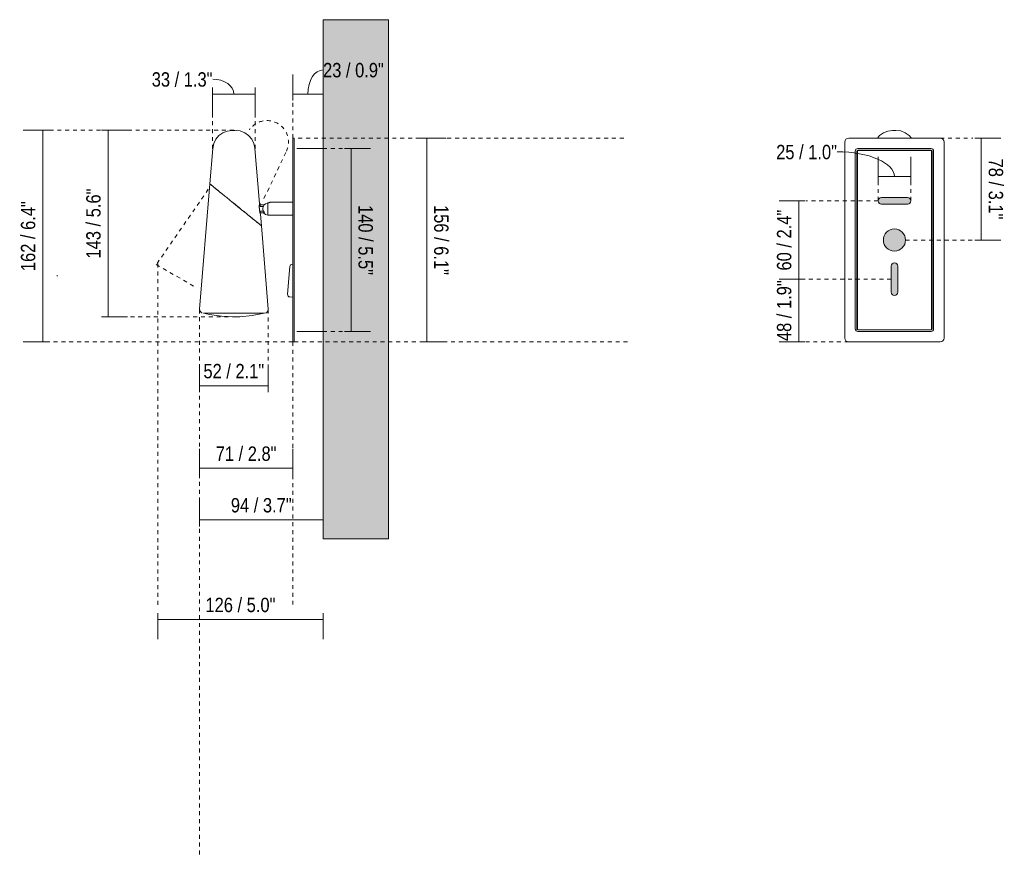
# Model space of a CAD drawing. Header units: millimetres. Extents: x -6779 to -4904, y -1192 to 6779.
# Tile 3 of 4: x -5658 to -4904, y -194 to 448. Entities that reach past the tile are written whole.
import ezdxf

# ---------------------------------------------------------------- set-up
doc = ezdxf.new("R2010")
doc.units = ezdxf.units.MM
doc.linetypes.add('Dash', pattern=[6, 3, -3])
doc.layers.add('A-ANNO-DIMS', color=7, linetype='Dash', lineweight=9, true_color=0xd2d2d2)
for name, color, linetype, lineweight in [('A-ANNO-DIMS-5', 7, 'Continuous', 9), ('A-DETL-GENF', 7, 'Continuous', 9), ('A-WALL', 7, 'Continuous', 9), ('E-LITE-EQPM', 7, 'Continuous', 20)]:
    doc.layers.add(name, color=color, linetype=linetype, lineweight=lineweight)
doc.styles.add('Arial Narrow', font='ARIALN.TTF', dxfattribs={"height": 11})
doc.dimstyles.new('FARO_-_2_2mm_Arial_Narrow_mm_Inch_Left', dxfattribs={"dimscale": 304.8, "dimtxt": 11.257741, "dimasz": 0, "dimexe": 0.049213, "dimexo": 0.0625, "dimgap": 0.008202, "dimtad": 1, "dimdec": 0, "dimzin": 0, "dimdsep": 46, "dimtxsty": 'Arial Narrow', "dimblk1": 'NONE', "dimblk2": 'NONE', "dimsah": 1, "dimcen": 0.09, "dimadec": 0, "dimazin": 0, "dimtfac": 1, "dimtdec": 4, "dimtix": 1, "dimtmove": 0, "dimatfit": 3, "dimfxl": 0.016404, "dimfxlon": 1, "dimtvp": 1, "dimtolj": 1, "dimtzin": 0, "dimarcsym": 2})
doc.dimstyles.new('FARO_-_2_2mm_Arial_Narrow_mm_Inch_Left_1', dxfattribs={"dimscale": 304.8, "dimtxt": 11.257741, "dimasz": 0, "dimexe": 0.049213, "dimexo": 0.0625, "dimgap": 0.008202, "dimtad": 1, "dimdec": 0, "dimzin": 0, "dimdsep": 46, "dimtxsty": 'Arial Narrow', "dimblk1": 'NONE', "dimblk2": 'NONE', "dimsah": 1, "dimcen": 0.09, "dimadec": 0, "dimazin": 0, "dimtfac": 1, "dimtdec": 4, "dimtix": 1, "dimtmove": 1, "dimatfit": 3, "dimfxl": 0.016404, "dimfxlon": 1, "dimtvp": 1, "dimtolj": 1, "dimtzin": 0, "dimarcsym": 2})
doc.dimstyles.new('FARO_-_2_2mm_Arial_Narrow_mm_Inch_Right', dxfattribs={"dimscale": 304.8, "dimtxt": 11.257741, "dimasz": 0, "dimexe": 0.049213, "dimexo": 0.0625, "dimgap": 0.008202, "dimtad": 1, "dimdec": 0, "dimzin": 0, "dimdsep": 46, "dimtxsty": 'Arial Narrow', "dimblk1": 'NONE', "dimblk2": 'NONE', "dimsah": 1, "dimcen": 0.09, "dimadec": 0, "dimazin": 0, "dimtfac": 1, "dimtdec": 4, "dimtix": 1, "dimtmove": 0, "dimatfit": 3, "dimfxl": 0.016404, "dimfxlon": 1, "dimtvp": 1, "dimtolj": 1, "dimtzin": 0, "dimarcsym": 2})

# ---------------------------------------------------------------- blocks, each defined once
blk = doc.blocks.new('29039 - 29040 LAO LED White wall lamp 1L-561964-Lateral_PDF')
at = {"layer": 'E-LITE-EQPM'}
for p, q in [((-3290.96, 357), (-3292.16, 357)), ((-3292.16, 354.02), (-3292.16, 357)), ((-3290.96, 357), (-3290.96, 354.02)), ((-3353.29, 349.17), (-3355.53, 321.94)), ((-3317.57, 307.06), (-3321.03, 349.17)), ((-3292.16, 204), (-3292.16, 354.02)), ((-3290.96, 354.02), (-3290.96, 204)), ((-3268.96, 349), (-3289.01, 349)), ((-3355.53, 321.94), (-3363.4, 226.17)), ((-3317.68, 305.93), (-3317.16, 305.93)), ((-3317.16, 306.84), (-3317.6, 306.84)), ((-3317.16, 305.93), (-3317.16, 306.84)), ((-3313.89, 306), (-3317.16, 306)), ((-3317.16, 305.93), (-3317.16, 304.7)), ((-3317.16, 304.7), (-3314.66, 304.7)), ((-3311.1, 307.37), (-3311.1, 298)), ((-3292.16, 308), (-3309.16, 308)), ((-3314.62, 301.17), (-3317.16, 301.17)), ((-3317.16, 301.17), (-3317.16, 299.94)), ((-3317.16, 299.73), (-3317.16, 299.94)), ((-3317.16, 299.87), (-3314.41, 299.87)), ((-3316.16, 289.94), (-3316.89, 298.81)), ((-3311.1, 298), (-3292.16, 298)), ((-3310.92, 226.17), (-3316.16, 289.94)), ((-3294.41, 258.63), (-3296.11, 237.51)), ((-3292.16, 260.5), (-3292.38, 260.5)), ((-3294.33, 235.43), (-3292.16, 235.25)), ((-3313.91, 222.94), (-3360.41, 222.94)), ((-3292.16, 201.02), (-3292.16, 204)), ((-3290.96, 204), (-3290.96, 201.02)), ((-3289.01, 209), (-3268.96, 209)), ((-3292.16, 201.02), (-3290.96, 201.02))]:
    blk.add_line(p, q, dxfattribs=at)
at = {"layer": 'E-LITE-EQPM', "flags": 128}
for points in [[(-3353.29, 349.17), (-3352.54, 352.77), (-3350.94, 356.07), (-3348.58, 358.89), (-3345.61, 361.06), (-3342.2, 362.43), (-3338.56, 362.93), (-3338.34, 362.94)], [(-3335.98, 362.94), (-3336.4, 362.94), (-3337.37, 362.94), (-3338.19, 362.94), (-3338.34, 362.94)], [(-3338.34, 362.94), (-3337.92, 362.94), (-3337.41, 362.94)], [(-3336.85, 362.94), (-3336.13, 362.94), (-3335.98, 362.94)], [(-3335.55, 362.88), (-3332.33, 362.49), (-3328.9, 361.16), (-3325.9, 359.04), (-3323.5, 356.26), (-3321.85, 352.97), (-3321.05, 349.38), (-3321.03, 349.17)], [(-3314.58, 301.16), (-3314.9, 302.28), (-3314.92, 303.59), (-3314.64, 304.71)], [(-3314.64, 304.71), (-3314.58, 304.84), (-3313.89, 305.95), (-3312.88, 306.79), (-3311.66, 307.26)], [(-3311.1, 298), (-3313.05, 298.55), (-3314.58, 299.88), (-3314.62, 299.94)], [(-3313.79, 299.94), (-3314.53, 301.03), (-3314.58, 301.16)], [(-3361.36, 223.2), (-3361.98, 223.38), (-3363.08, 224.57), (-3363.4, 226.17), (-3363.4, 226.17)], [(-3310.92, 226.17), (-3311.24, 224.57), (-3312.34, 223.38), (-3313.9, 222.94), (-3313.9, 222.94)], [(-3360.42, 222.94), (-3359.97, 222.94), (-3358.63, 222.94), (-3356.46, 222.94), (-3353.54, 222.94), (-3349.99, 222.94), (-3345.94, 222.94), (-3341.54, 222.94), (-3336.98, 222.94), (-3332.42, 222.94), (-3328.05, 222.94), (-3324.03, 222.94), (-3320.52, 222.94), (-3317.66, 222.94), (-3315.55, 222.94), (-3314.28, 222.94), (-3313.9, 222.94)], [(-3337.16, 220.18), (-3346.61, 220.63), (-3355.96, 221.99), (-3360.33, 222.94)], [(-3313.99, 222.94), (-3323.28, 221.16), (-3332.69, 220.28), (-3337.16, 220.18)]]:
    blk.add_lwpolyline(points, dxfattribs=at)
at = {"layer": 'E-LITE-EQPM'}
for centre, radius, start, end in [((-3292.38, 258.47), 2.03, 90, 175.41143), ((-3294.18, 237.35), 1.93, 175.41143, 265.41143)]:
    blk.add_arc(centre, radius, start, end, dxfattribs=at)
for points, knots in [([(-3355.53, 321.94), (-3355.49, 321.9), (-3355.29, 321.75), (-3354.77, 321.32), (-3354.26, 320.91), (-3353.93, 320.64), (-3353.37, 320.18), (-3352.33, 319.34), (-3351.09, 318.33), (-3350.23, 317.63), (-3349.66, 317.17), (-3348.58, 316.29), (-3346.91, 314.93), (-3345.05, 313.42), (-3343.39, 312.07), (-3341.42, 310.47), (-3337.91, 307.61), (-3333.8, 304.27), (-3330.29, 301.42), (-3328.31, 299.81), (-3326.88, 298.65), (-3325.49, 297.52), (-3324.11, 296.4), (-3322.8, 295.33), (-3321.79, 294.51), (-3321.03, 293.9), (-3320.28, 293.29), (-3319.39, 292.56), (-3318.44, 291.78), (-3317.65, 291.15), (-3317.06, 290.66), (-3316.45, 290.17), (-3316.22, 289.98), (-3316.16, 289.94)], [-1, -1, -1, -1, -0.958333, -0.916667, -0.895833, -0.885417, -0.875, -0.833333, -0.791667, -0.78125, -0.770833, -0.75, -0.708333, -0.666667, -0.638889, -0.611111, -0.555556, -0.444444, -0.388889, -0.361111, -0.333333, -0.305556, -0.277778, -0.25, -0.222222, -0.208333, -0.194444, -0.166667, -0.138889, -0.111111, -0.083333, -0.055556, 0, 0, 0, 0]), ([(-3316.16, 289.94), (-3316.23, 289.99), (-3316.57, 290.26), (-3317.37, 290.91), (-3317.94, 291.38), (-3318.63, 291.94), (-3319.64, 292.76), (-3320.8, 293.7), (-3321.75, 294.47), (-3322.75, 295.29), (-3324.11, 296.39), (-3325.84, 297.8), (-3328.16, 299.69), (-3331.29, 302.24), (-3335.08, 305.31), (-3338.66, 308.23), (-3341.42, 310.47), (-3343.39, 312.07), (-3344.82, 313.23), (-3346.21, 314.36), (-3347.59, 315.48), (-3348.9, 316.55), (-3349.91, 317.37), (-3350.66, 317.98), (-3351.41, 318.59), (-3352.3, 319.32), (-3353.26, 320.09), (-3354.04, 320.73), (-3354.64, 321.21), (-3355.24, 321.71), (-3355.47, 321.89), (-3355.53, 321.94)], [-1, -1, -1, -1, -0.930556, -0.895833, -0.878472, -0.861111, -0.826389, -0.791667, -0.774306, -0.756944, -0.722222, -0.6875, -0.652778, -0.583333, -0.513889, -0.444444, -0.388889, -0.361111, -0.333333, -0.305556, -0.277778, -0.25, -0.222222, -0.208333, -0.194444, -0.166667, -0.138889, -0.111111, -0.083333, -0.055556, 0, 0, 0, 0]), ([(-3316.89, 298.81), (-3316.9, 298.81), (-3316.93, 298.94), (-3317.03, 299.3), (-3317.09, 299.55), (-3317.15, 299.77), (-3317.2, 300.01), (-3317.26, 300.27), (-3317.32, 300.56), (-3317.38, 300.86), (-3317.44, 301.17), (-3317.49, 301.5), (-3317.54, 301.85), (-3317.6, 302.31), (-3317.66, 302.91), (-3317.71, 303.63), (-3317.73, 304.34), (-3317.73, 305), (-3317.71, 305.49), (-3317.69, 305.85), (-3317.67, 306.09), (-3317.65, 306.31), (-3317.63, 306.57), (-3317.59, 306.93), (-3317.57, 307.06), (-3317.57, 307.06)], [-1, -1, -1, -1, -0.888889, -0.833333, -0.805556, -0.777778, -0.75, -0.722222, -0.694444, -0.666667, -0.638889, -0.611111, -0.583333, -0.555556, -0.5, -0.444444, -0.388889, -0.333333, -0.277778, -0.25, -0.222222, -0.194444, -0.166667, -0.111111, 0, 0, 0, 0]), ([(-3309.16, 308), (-3309.16, 308), (-3309.2, 307.98), (-3309.46, 307.85), (-3309.93, 307.65), (-3310.56, 307.46), (-3310.92, 307.39), (-3311.1, 307.37)], [0, 0, 0, 0, 0.166667, 0.333333, 0.666667, 0.833333, 1, 1, 1, 1])]:
    blk.add_open_spline(points, degree=3, knots=knots, dxfattribs=at)
for points in [[(-3311.66, 307.26), (-3311.57, 307.28), (-3311.38, 307.31), (-3311.19, 307.35), (-3311.1, 307.37)], [(-3314.62, 299.94), (-3314.62, 299.94), (-3314.48, 299.94), (-3314.07, 299.94), (-3313.79, 299.94)]]:
    blk.add_open_spline(points, degree=3, dxfattribs=at)
blk = doc.blocks.new('29039 - 29040 LAO LED White wall lamp 1L-561964-Alzado_PDF Fixing')
at = {"layer": 'E-LITE-EQPM', "color": 254, "lineweight": 9, "true_color": 0xeaeaea}
for p, q in [((6611.51, 357), (6541.48, 357)), ((6538.5, 354.02), (6538.5, 204)), ((6546.5, 347.03), (6546.5, 211.01)), ((6547.7, 347.03), (6547.7, 211.01)), ((6548.47, 347.8), (6547.88, 347.48)), ((6548.47, 349), (6604.49, 349)), ((6604.49, 347.8), (6548.47, 347.8)), ((6605.3, 347), (6604.96, 347.61)), ((6605.3, 210.99), (6605.3, 347)), ((6606.5, 347), (6606.5, 210.99)), ((6614.5, 204), (6614.5, 354.02)), ((6547.7, 211.01), (6548.03, 210.4)), ((6604.51, 209), (6548.5, 209)), ((6604.8, 210.36), (6605.1, 210.53)), ((6541.5, 201), (6611.5, 201))]:
    blk.add_line(p, q, dxfattribs=at)
at = {"layer": 'E-LITE-EQPM', "color": 254, "lineweight": 9, "true_color": 0xeaeaea, "flags": 128}
for points in [[(6563.49, 357), (6565.07, 358.89), (6568.05, 361.06), (6571.46, 362.43), (6575.1, 362.93), (6575.31, 362.94)], [(6576.5, 362.94), (6575.59, 362.94), (6575.31, 362.94)], [(6575.31, 362.94), (6575.74, 362.94), (6576.5, 362.94)], [(6576.5, 362.94), (6577.4, 362.94), (6577.68, 362.94)], [(6577.68, 362.94), (6577.25, 362.94), (6576.5, 362.94)], [(6577.68, 362.94), (6581.33, 362.49), (6584.76, 361.16), (6587.76, 359.04), (6589.52, 357)]]:
    blk.add_lwpolyline(points, dxfattribs=at)
at = {"layer": 'E-LITE-EQPM', "color": 254, "lineweight": 9, "true_color": 0xeaeaea}
for centre, radius, start, end in [((6541.48, 354.02), 2.98, 90, 180), ((6611.51, 354.02), 2.98, 0, 90), ((6548.47, 347.03), 1.97, 90, 180), ((6548.47, 347.03), 0.772, 90, 180), ((6604.49, 347), 2, 0, 90), ((6604.49, 347), 0.801, 0, 90), ((6548.5, 211.01), 2.01, 180, 270), ((6548.5, 211.01), 0.806, 180, 245.82909), ((6541.48, 204), 2.98, 180, 270), ((6604.51, 210.99), 1.99, 270, 0), ((6604.51, 210.99), 0.788, 293.25452, 0), ((6611.51, 204), 2.98, 270, 0)]:
    blk.add_arc(centre, radius, start, end, dxfattribs=at)
blk = doc.blocks.new('DIMBLOCK4-Lateral_PDF')
at = {"layer": 'A-ANNO-DIMS-5', "color": 251, "true_color": 0x5b5b5b}
for p, q in [((-5448.92, 385.68), (-5448.92, 405.68)), ((-5425.72, 390.68), (-5425.72, 395.68)), ((-5425.72, 390.68), (-5448.92, 390.68)), ((-5448.92, 390.68), (-5448.92, 385.68)), ((-5425.72, 390.88), (-5425.72, 375.68))]:
    blk.add_line(p, q, dxfattribs=at)
blk.add_ellipse((-5425.68, 390.68), major_axis=(0, 18.55), ratio=0.627377, start_param=0, end_param=1.570796, dxfattribs=at)
at = {"layer": 'A-ANNO-DIMS-5', "color": 0, "insert": (-5425.68, 414.51), "char_height": 11, "width": 55.9671, "attachment_point": 1, "line_spacing_factor": 0.974696, "style": 'Arial Narrow'}
blk.add_mtext('23 / 0.9"', dxfattribs=at)
blk = doc.blocks.new('_None')
blk = doc.blocks.new('DIMBLOCK5-Lateral_PDF')
at = {"layer": 'A-ANNO-DIMS-5', "color": 251, "true_color": 0x5b5b5b}
for p, q in [((-5552.04, -6.42), (-5552.04, -26.42)), ((-5552.04, -11.42), (-5552.04, -6.42)), ((-5425.72, -6.42), (-5425.72, -26.42)), ((-5425.72, -11.42), (-5425.72, -6.42)), ((-5552.04, -11.42), (-5425.72, -11.42))]:
    blk.add_line(p, q, dxfattribs=at)
at = {"layer": 'A-ANNO-DIMS-5', "color": 0, "insert": (-5515.68, 5.29), "char_height": 11, "width": 64.3299, "attachment_point": 1, "line_spacing_factor": 0.974696, "style": 'Arial Narrow'}
blk.add_mtext('126 / 5.0"', dxfattribs=at)
blk = doc.blocks.new('DIMBLOCK6-Lateral_PDF')
at = {"layer": 'A-ANNO-DIMS-5', "color": 251, "true_color": 0x5b5b5b}
for p, q in [((-5404.29, 349), (-5409.29, 349)), ((-5404.49, 349), (-5389.29, 349)), ((-5404.29, 349), (-5404.29, 209)), ((-5404.29, 209), (-5409.29, 209)), ((-5404.49, 209), (-5389.29, 209))]:
    blk.add_line(p, q, dxfattribs=at)
at = {"layer": 'A-ANNO-DIMS-5', "color": 0, "insert": (-5387.58, 305.8), "char_height": 11, "width": 64.3299, "attachment_point": 1, "rotation": 270, "line_spacing_factor": 0.974696, "style": 'Arial Narrow'}
blk.add_mtext('140 / 5.5"', dxfattribs=at)
blk = doc.blocks.new('DIMBLOCK7-Lateral_PDF')
at = {"layer": 'A-ANNO-DIMS-5', "color": 251, "true_color": 0x5b5b5b}
for p, q in [((-5346.39, 357), (-5351.39, 357)), ((-5346.59, 357), (-5331.39, 357)), ((-5346.39, 357), (-5346.39, 201.02)), ((-5346.39, 201.02), (-5351.39, 201.02)), ((-5346.59, 201.02), (-5331.39, 201.02))]:
    blk.add_line(p, q, dxfattribs=at)
at = {"layer": 'A-ANNO-DIMS-5', "color": 0, "insert": (-5329.68, 305.81), "char_height": 11, "width": 64.3299, "attachment_point": 1, "rotation": 270, "line_spacing_factor": 0.974696, "style": 'Arial Narrow'}
blk.add_mtext('156 / 6.1"', dxfattribs=at)
blk = doc.blocks.new('DIMBLOCK8-Lateral_PDF')
at = {"layer": 'A-ANNO-DIMS-5', "color": 251, "true_color": 0x5b5b5b}
for p, q in [((-5520.15, 104.12), (-5520.15, 119.32)), ((-5448.92, 104.12), (-5448.92, 119.32)), ((-5520.15, 104.32), (-5448.92, 104.32)), ((-5520.15, 104.32), (-5520.15, 99.32)), ((-5448.92, 104.32), (-5448.92, 99.32))]:
    blk.add_line(p, q, dxfattribs=at)
at = {"layer": 'A-ANNO-DIMS-5', "color": 0, "insert": (-5507.85, 121.04), "char_height": 11, "width": 55.9671, "attachment_point": 1, "line_spacing_factor": 0.974696, "style": 'Arial Narrow'}
blk.add_mtext('71 / 2.8"', dxfattribs=at)
blk = doc.blocks.new('DIMBLOCK9-Lateral_PDF')
at = {"layer": 'A-ANNO-DIMS-5', "color": 251, "true_color": 0x5b5b5b}
for p, q in [((-5520.15, 64.66), (-5520.15, 79.86)), ((-5425.72, 64.66), (-5425.72, 79.86)), ((-5520.15, 64.86), (-5425.72, 64.86)), ((-5520.15, 64.86), (-5520.15, 59.86)), ((-5425.72, 64.86), (-5425.72, 59.86))]:
    blk.add_line(p, q, dxfattribs=at)
at = {"layer": 'A-ANNO-DIMS-5', "color": 0, "insert": (-5496.25, 81.58), "char_height": 11, "width": 55.9671, "attachment_point": 1, "line_spacing_factor": 0.974696, "style": 'Arial Narrow'}
blk.add_mtext('94 / 3.7"', dxfattribs=at)
blk = doc.blocks.new('DIMBLOCK10-Lateral_PDF')
at = {"layer": 'A-ANNO-DIMS-5', "color": 251, "true_color": 0x5b5b5b}
for p, q in [((-5520.15, 167.28), (-5520.15, 182.48)), ((-5467.69, 167.28), (-5467.69, 182.48)), ((-5520.15, 167.48), (-5467.69, 167.48)), ((-5520.15, 167.48), (-5520.15, 162.48)), ((-5467.69, 167.48), (-5467.69, 162.48))]:
    blk.add_line(p, q, dxfattribs=at)
at = {"layer": 'A-ANNO-DIMS-5', "color": 0, "insert": (-5517.24, 184.2), "char_height": 11, "width": 55.9671, "attachment_point": 1, "line_spacing_factor": 0.974696, "style": 'Arial Narrow'}
blk.add_mtext('52 / 2.1"', dxfattribs=at)
blk = doc.blocks.new('DIMBLOCK11-Lateral_PDF')
at = {"layer": 'A-ANNO-DIMS-5', "color": 251, "true_color": 0x5b5b5b}
for p, q in [((-5510.21, 390.68), (-5510.21, 395.68)), ((-5477.56, 390.68), (-5477.56, 395.68)), ((-5510.21, 390.88), (-5510.21, 375.68)), ((-5477.56, 390.68), (-5510.21, 390.68)), ((-5477.56, 390.88), (-5477.56, 375.68))]:
    blk.add_line(p, q, dxfattribs=at)
blk.add_ellipse((-5510.17, 390.68), major_axis=(16.28, 0), ratio=0.702192, start_param=0, end_param=1.570796, dxfattribs=at)
at = {"layer": 'A-ANNO-DIMS-5', "color": 0, "insert": (-5556.81, 407.39), "char_height": 11, "width": 55.9671, "attachment_point": 1, "line_spacing_factor": 0.974696, "style": 'Arial Narrow'}
blk.add_mtext('33 / 1.3"', dxfattribs=at)
blk = doc.blocks.new('DIMBLOCK12-Lateral_PDF')
at = {"layer": 'A-ANNO-DIMS-5', "color": 251, "true_color": 0x5b5b5b}
for p, q in [((-5590.23, 363.03), (-5595.23, 363.03)), ((-5590.43, 363.03), (-5575.23, 363.03)), ((-5590.23, 363.03), (-5590.23, 220.31)), ((-5590.23, 220.31), (-5595.23, 220.31)), ((-5590.43, 220.31), (-5575.23, 220.31))]:
    blk.add_line(p, q, dxfattribs=at)
at = {"layer": 'A-ANNO-DIMS-5', "color": 0, "insert": (-5606.95, 264.87), "char_height": 11, "width": 64.3299, "attachment_point": 1, "rotation": 90, "line_spacing_factor": 0.974696, "style": 'Arial Narrow'}
blk.add_mtext('143 / 5.6"', dxfattribs=at)
blk = doc.blocks.new('DIMBLOCK13-Lateral_PDF')
at = {"layer": 'A-ANNO-DIMS-5', "color": 251, "true_color": 0x5b5b5b}
for p, q in [((-5635.23, 363.03), (-5655.23, 363.03)), ((-5640.23, 363.03), (-5640.23, 201.02)), ((-5640.23, 363.03), (-5635.23, 363.03)), ((-5635.23, 201.02), (-5655.23, 201.02)), ((-5640.23, 201.02), (-5635.23, 201.02))]:
    blk.add_line(p, q, dxfattribs=at)
at = {"layer": 'A-ANNO-DIMS-5', "color": 0, "insert": (-5656.95, 255.22), "char_height": 11, "width": 64.3299, "attachment_point": 1, "rotation": 90, "line_spacing_factor": 0.974696, "style": 'Arial Narrow'}
blk.add_mtext('162 / 6.4"', dxfattribs=at)
blk = doc.blocks.new('DIMBLOCK14-Alzado_PDF Fixing')
at = {"layer": 'A-ANNO-DIMS-5', "color": 251, "true_color": 0x5b5b5b}
for p, q in [((-5000.91, 322.57), (-5000.91, 342.57)), ((-4975.91, 322.57), (-4975.91, 342.57)), ((-5000.91, 327.57), (-4975.91, 327.57)), ((-5000.91, 327.57), (-5000.91, 322.57)), ((-4975.91, 327.57), (-4975.91, 322.57))]:
    blk.add_line(p, q, dxfattribs=at)
blk.add_ellipse((-5032.28, 327.57), major_axis=(43.87, 0), ratio=0.432927, start_param=0, end_param=1.570796, dxfattribs=at)
at = {"layer": 'A-ANNO-DIMS-5', "color": 0, "insert": (-5078.92, 351.84), "char_height": 11, "width": 55.9671, "attachment_point": 1, "line_spacing_factor": 0.974696, "style": 'Arial Narrow'}
blk.add_mtext('25 / 1.0"', dxfattribs=at)
blk = doc.blocks.new('DIMBLOCK15-Alzado_PDF Fixing')
at = {"layer": 'A-ANNO-DIMS-5', "color": 251, "true_color": 0x5b5b5b}
for p, q in [((-5056.62, 309), (-5076.62, 309)), ((-5061.62, 309), (-5061.62, 249)), ((-5061.62, 309), (-5056.62, 309)), ((-5056.62, 249), (-5076.62, 249)), ((-5061.62, 249), (-5056.62, 249))]:
    blk.add_line(p, q, dxfattribs=at)
at = {"layer": 'A-ANNO-DIMS-5', "color": 0, "insert": (-5078.34, 255.68), "char_height": 11, "width": 55.9671, "attachment_point": 1, "rotation": 90, "line_spacing_factor": 0.974696, "style": 'Arial Narrow'}
blk.add_mtext('60 / 2.4"', dxfattribs=at)
blk = doc.blocks.new('DIMBLOCK16-Alzado_PDF Fixing')
at = {"layer": 'A-ANNO-DIMS-5', "color": 251, "true_color": 0x5b5b5b}
for p, q in [((-5056.62, 249), (-5076.62, 249)), ((-5061.62, 249), (-5061.62, 201)), ((-5061.62, 249), (-5056.62, 249)), ((-5056.62, 201), (-5076.62, 201)), ((-5061.62, 201), (-5056.62, 201))]:
    blk.add_line(p, q, dxfattribs=at)
at = {"layer": 'A-ANNO-DIMS-5', "color": 0, "insert": (-5078.34, 201.68), "char_height": 11, "width": 55.9671, "attachment_point": 1, "rotation": 90, "line_spacing_factor": 0.974696, "style": 'Arial Narrow'}
blk.add_mtext('48 / 1.9"', dxfattribs=at)
blk = doc.blocks.new('DIMBLOCK17-Alzado_PDF Fixing')
at = {"layer": 'A-ANNO-DIMS-5', "color": 251, "true_color": 0x5b5b5b}
for p, q in [((-4926.96, 357), (-4906.96, 357)), ((-4921.96, 357), (-4926.96, 357)), ((-4921.96, 357), (-4921.96, 279)), ((-4921.96, 279), (-4926.96, 279)), ((-4922.16, 279), (-4906.96, 279))]:
    blk.add_line(p, q, dxfattribs=at)
at = {"layer": 'A-ANNO-DIMS-5', "color": 0, "insert": (-4905.25, 341.32), "char_height": 11, "width": 55.9671, "attachment_point": 1, "rotation": 270, "line_spacing_factor": 0.974696, "style": 'Arial Narrow'}
blk.add_mtext('78 / 3.1"', dxfattribs=at)

msp = doc.modelspace()

# ---------------------------------------------------------------- hatches: boundary and pattern name
at = {"layer": 'A-DETL-GENF', "true_color": 0xc0c0c0}
h = msp.add_hatch(color=9, dxfattribs=at)
h.paths.add_polyline_path([(-4988.41, 236.5), (-4987.77, 236.59), (-4987.08, 236.9), (-4986.65, 237.23), (-4986.25, 237.75), (-4986, 238.35), (-4985.91, 239), (-4985.93, 259.09), (-4986, 259.65), (-4986.25, 260.25), (-4986.65, 260.77), (-4987.16, 261.17), (-4987.77, 261.41), (-4988.41, 261.5), (-4989.06, 261.41), (-4989.66, 261.17), (-4990.18, 260.77), (-4990.58, 260.25), (-4990.83, 259.65), (-4990.91, 259), (-4990.91, 239), (-4990.83, 238.35), (-4990.58, 237.75), (-4990.18, 237.23), (-4989.66, 236.83), (-4989.06, 236.59)])
h.paths.add_polyline_path([(-4988.41, 270.5), (-4986.21, 270.79), (-4984.16, 271.64), (-4982.4, 272.99), (-4981.05, 274.75), (-4980.2, 276.8), (-4979.91, 279), (-4980.2, 281.2), (-4981.05, 283.25), (-4982.4, 285.01), (-4984.16, 286.36), (-4986.21, 287.21), (-4988.41, 287.5), (-4990.61, 287.21), (-4992.66, 286.36), (-4994.42, 285.01), (-4995.78, 283.25), (-4996.62, 281.2), (-4996.91, 279), (-4996.62, 276.8), (-4995.78, 274.75), (-4994.42, 272.99), (-4992.66, 271.64), (-4990.61, 270.79)])
h.paths.add_polyline_path([(-4995.25, 306.5), (-4978.41, 306.5), (-4977.77, 306.59), (-4977.16, 306.83), (-4976.65, 307.23), (-4976.25, 307.75), (-4976, 308.35), (-4975.91, 309), (-4976, 309.65), (-4976.25, 310.25), (-4976.65, 310.77), (-4977.16, 311.17), (-4977.77, 311.41), (-4978.41, 311.5), (-4998.41, 311.5), (-4999.06, 311.41), (-4999.66, 311.17), (-5000.18, 310.77), (-5000.58, 310.25), (-5000.83, 309.65), (-5000.91, 309), (-5000.83, 308.35), (-5000.58, 307.75), (-5000.18, 307.23), (-4999.66, 306.83), (-4999.06, 306.59), (-4998.41, 306.5)])
at = {"layer": 'A-WALL', "true_color": 0xf7f7f7}
msp.add_hatch(color=7, dxfattribs=at).paths.add_polyline_path([(-5425.72, 50.28), (-5375.72, 50.28), (-5375.72, 447.61), (-5425.72, 447.61), (-5425.72, 135.13)])
at = {"layer": 'A-WALL', "true_color": 0xfafafa}
msp.add_hatch(color=7, dxfattribs=at).paths.add_polyline_path([(-5375.72, 50.28), (-5375.72, 447.61), (-5425.72, 447.61), (-5425.72, 50.28)])

# ---------------------------------------------------------------- linework, layer by layer
at = {"layer": 'A-ANNO-DIMS'}
for p, q in [((-5510.21, 348.84), (-5510.21, 396.63)), ((-5477.56, 348.84), (-5477.56, 396.63)), ((-5448.92, 357), (-5448.92, 390.5)), ((-5494.05, 363.03), (-5637.35, 363.03)), ((-5444.62, 357), (-5194.62, 357)), ((-4953.39, 357), (-4928.39, 357)), ((-5470.91, 310.85), (-5453.78, 347)), ((-5425.72, 349), (-5400.72, 349)), ((-5513.54, 317.81), (-5553.33, 260.22)), ((-5000.91, 309), (-5000.91, 324)), ((-4975.91, 309), (-4975.91, 324)), ((-5000.91, 309), (-5055.91, 309)), ((-4979.91, 279), (-4919.91, 279)), ((-5524.78, 243.74), (-5553.33, 260.22)), ((-5552.04, 260.94), (-5552.04, -2.97)), ((-4990.91, 249), (-5055.91, 249)), ((-5492.08, 220.31), (-5592.08, 220.31)), ((-5520.15, 225.91), (-5520.15, -194.09)), ((-5467.69, 225.73), (-5467.69, 165.73)), ((-5425.72, 209), (-5400.72, 209)), ((-5448.92, 201.02), (-5637.35, 201.02)), ((-5448.92, 201.02), (-5448.92, -2.97)), ((-5447.72, 201.02), (-5192.72, 201.02)), ((-5023.43, 201), (-5055.91, 201))]:
    msp.add_line(p, q, dxfattribs=at)
at = {"layer": 'A-ANNO-DIMS', "color": 251, "linetype": 'Continuous', "true_color": 0x5b5b5b}
for p, q in [((-4960.11, 347.55), (-5016.71, 347.55)), ((-5016.71, 347.55), (-5016.71, 210.2)), ((-4960.11, 210.2), (-4960.11, 347.55)), ((-4978.41, 311.5), (-4998.41, 311.5)), ((-4998.41, 306.5), (-4978.41, 306.5)), ((-4990.91, 259), (-4990.91, 239)), ((-4985.91, 239), (-4985.91, 259)), ((-5016.71, 210.2), (-4960.11, 210.2))]:
    msp.add_line(p, q, dxfattribs=at)
at = {"layer": 'A-ANNO-DIMS'}
msp.add_arc((-5468.6, 354.01), 16.39, 334.70253, 145.35489, dxfattribs=at)
at = {"layer": 'A-ANNO-DIMS', "color": 251, "linetype": 'Continuous', "true_color": 0x5b5b5b}
for centre, radius, start, end in [((-4998.41, 309), 2.5, 90, 270), ((-4978.41, 309), 2.5, 270, 90), ((-4988.41, 279), 8.5, 90, 270), ((-4988.41, 279), 8.5, 270, 90), ((-4988.41, 259), 2.5, 0, 180), ((-4988.41, 239), 2.5, 180, 360)]:
    msp.add_arc(centre, radius, start, end, dxfattribs=at)
at = {"layer": 'A-WALL', "color": 253, "true_color": 0xaaaaaa}
for p, q in [((-5425.72, 50.28), (-5425.72, 447.61)), ((-5375.72, 447.61), (-5425.72, 447.61)), ((-5375.72, 447.61), (-5375.72, 50.28)), ((-5375.72, 50.28), (-5425.72, 50.28))]:
    msp.add_line(p, q, dxfattribs=at)
at = {"layer": 'E-LITE-EQPM'}
msp.add_line((-5629.2, 252.06), (-5629.2, 251.26), dxfattribs=at)

# ---------------------------------------------------------------- block references
msp.add_blockref('29039 - 29040 LAO LED White wall lamp 1L-561964-Lateral_PDF', (-2156.76, 0), dxfattribs=at)
at = {"layer": 'E-LITE-EQPM', "color": 254, "lineweight": 9, "true_color": 0xeaeaea}
msp.add_blockref('29039 - 29040 LAO LED White wall lamp 1L-561964-Alzado_PDF Fixing', (-11564.91, 0), dxfattribs=at)

# ---------------------------------------------------------------- dimensions: what is measured, and where the dimension line sits
at = {"layer": 'A-ANNO-DIMS', "color": 251, "linetype": 'Continuous', "true_color": 0x5b5b5b}
dim = msp.add_linear_dim(base=(-5448.92, 390.68), p1=(-5425.72, 395.68), p2=(-5448.92, 385.68), angle=0, dimstyle='FARO_-_2_2mm_Arial_Narrow_mm_Inch_Left_1', override={"dimpost": '<>', "dimfxl": 25.263411}, dxfattribs=at)
dim.commit()
dim.dimension.update_dxf_attribs({"geometry": 'DIMBLOCK4-Lateral_PDF', "text_midpoint": (-5397.69, 407.18), "dimtype": 160})
for base, p1, p2, override, picture, middle in [((-5510.21, 390.68), (-5477.56, 395.68), (-5510.21, 395.68), {"dimpost": '<>', "dimfxl": 32.652969}, 'DIMBLOCK11-Lateral_PDF', (-5528.82, 400.06)), ((-4975.91, 327.57), (-5000.91, 322.57), (-4975.91, 322.57), {"dimpost": '<>', "dimfxl": 25}, 'DIMBLOCK14-Alzado_PDF Fixing', (-5050.94, 344.51))]:
    dim = msp.add_linear_dim(base=base, p1=p1, p2=p2, dimstyle='FARO_-_2_2mm_Arial_Narrow_mm_Inch_Left_1', override=override, dxfattribs=at)
    dim.commit()
    dim.dimension.update_dxf_attribs({"geometry": picture, "text_midpoint": middle, "dimtype": 160})
for base, p1, p2, angle, dimstyle, override, picture, middle in [((-5640.23, 201.02), (-5635.23, 363.03), (-5635.23, 201.02), 90, 'FARO_-_2_2mm_Arial_Narrow_mm_Inch_Left', {"dimpost": '<>', "dimfxl": 162.015559}, 'DIMBLOCK13-Lateral_PDF', (-5649.85, 282.03)), ((-5590.23, 220.31), (-5595.23, 363.03), (-5595.23, 220.31), 90, 'FARO_-_2_2mm_Arial_Narrow_mm_Inch_Left', {"dimpost": '<>', "dimfxl": 142.72396}, 'DIMBLOCK12-Lateral_PDF', (-5599.85, 291.67)), ((-5346.39, 201.02), (-5351.39, 357), (-5351.39, 201.02), 90, 'FARO_-_2_2mm_Arial_Narrow_mm_Inch_Right', {"dimtad": 4, "dimpost": '<>', "dimfxl": 155.980937}, 'DIMBLOCK7-Lateral_PDF', (-5336.77, 279.01)), ((-4921.96, 279), (-4926.96, 357), (-4926.96, 279), 90, 'FARO_-_2_2mm_Arial_Narrow_mm_Inch_Right', {"dimtad": 4, "dimpost": '<>', "dimfxl": 77.99965}, 'DIMBLOCK17-Alzado_PDF Fixing', (-4912.34, 318)), ((-5404.29, 209), (-5409.29, 349), (-5409.29, 209), 90, 'FARO_-_2_2mm_Arial_Narrow_mm_Inch_Right', {"dimtad": 4, "dimpost": '<>', "dimfxl": 140}, 'DIMBLOCK6-Lateral_PDF', (-5394.67, 279)), ((-5061.62, 249), (-5056.62, 309), (-5056.62, 249), 90, 'FARO_-_2_2mm_Arial_Narrow_mm_Inch_Left', {"dimpost": '<>', "dimfxl": 60}, 'DIMBLOCK15-Alzado_PDF Fixing', (-5071.24, 279)), ((-5061.62, 201), (-5056.62, 249), (-5056.62, 201), 90, 'FARO_-_2_2mm_Arial_Narrow_mm_Inch_Left', {"dimpost": '<>', "dimfxl": 48}, 'DIMBLOCK16-Alzado_PDF Fixing', (-5071.24, 225)), ((-5448.92, 104.32), (-5520.15, 99.32), (-5448.92, 99.32), 0, 'FARO_-_2_2mm_Arial_Narrow_mm_Inch_Left', {"dimpost": '<>', "dimfxl": 71.233271}, 'DIMBLOCK8-Lateral_PDF', (-5484.53, 113.94)), ((-5425.72, -11.42), (-5552.04, -6.42), (-5425.72, -6.42), 0, 'FARO_-_2_2mm_Arial_Narrow_mm_Inch_Left', {"dimpost": '<>', "dimfxl": 126.318226}, 'DIMBLOCK5-Lateral_PDF', (-5488.88, -1.8))]:
    dim = msp.add_linear_dim(base=base, p1=p1, p2=p2, angle=angle, dimstyle=dimstyle, override=override, dxfattribs=at)
    dim.commit()
    dim.dimension.update_dxf_attribs({"geometry": picture, "text_midpoint": middle})
for base, p1, p2, override, picture, middle in [((-5467.69, 167.48), (-5520.15, 162.48), (-5467.69, 162.48), {"dimpost": '<>', "dimfxl": 52.457903}, 'DIMBLOCK10-Lateral_PDF', (-5493.92, 177.1)), ((-5425.72, 64.86), (-5520.15, 59.86), (-5425.72, 59.86), {"dimpost": '<>', "dimfxl": 94.433269}, 'DIMBLOCK9-Lateral_PDF', (-5472.93, 74.48))]:
    dim = msp.add_linear_dim(base=base, p1=p1, p2=p2, dimstyle='FARO_-_2_2mm_Arial_Narrow_mm_Inch_Left', override=override, dxfattribs=at)
    dim.commit()
    dim.dimension.update_dxf_attribs({"geometry": picture, "text_midpoint": middle})

doc.saveas('drawing.dxf')
